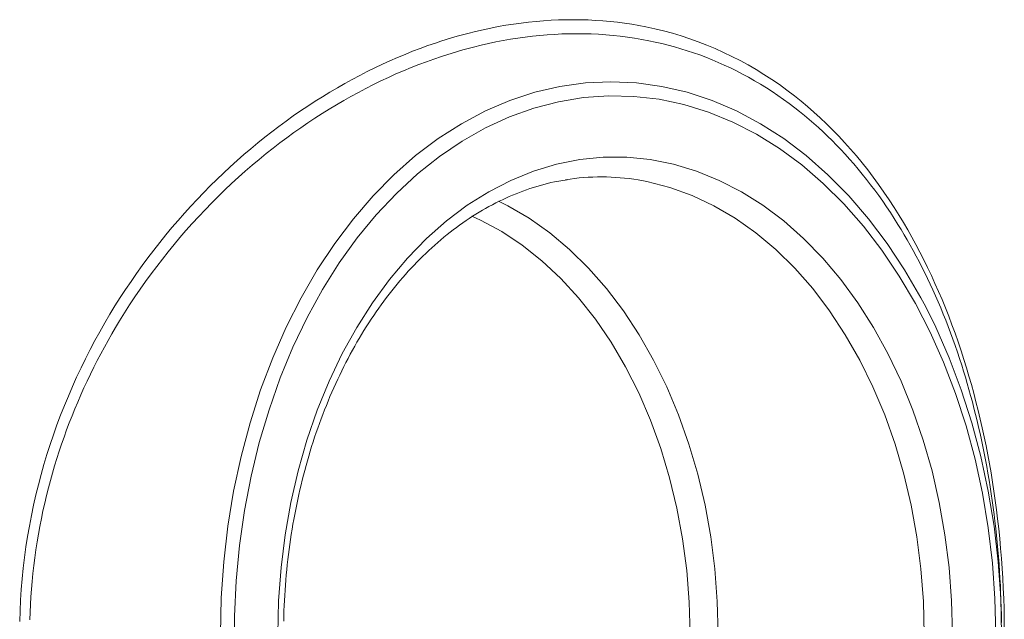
# Model space of a CAD drawing. Extents: x 193 to 943, y 26 to 526.
# Tile 235 of 256: x 413.85 to 417.56, y 123.58 to 125.85. Entities that reach past the tile are written whole.
import ezdxf

# ---------------------------------------------------------------- set-up
doc = ezdxf.new("R2010")
doc.units = 0
doc.layers.get('0').update_dxf_attribs({"lineweight": 25})
doc.layers.add('KG4_HLS_SYA', color=7, linetype='Continuous', lineweight=25)

# ---------------------------------------------------------------- blocks, each defined once
blk = doc.blocks.new('Spline-A069HVPW7N', base_point=(414.8436, 121.8152))
at = {"color": 0, "lineweight": -2}
for p, q in [((415.7863, 125.2141), (415.7732, 125.2098)), ((415.7995, 125.2182), (415.7863, 125.2141)), ((415.8127, 125.2221), (415.7995, 125.2182)), ((415.8259, 125.2258), (415.8127, 125.2221)), ((415.8392, 125.2293), (415.8259, 125.2258)), ((415.8525, 125.2324), (415.8392, 125.2293)), ((415.8658, 125.2352), (415.8525, 125.2324)), ((415.8737, 125.2367), (415.8658, 125.2352)), ((415.8817, 125.2381), (415.8737, 125.2367)), ((415.8897, 125.2394), (415.8817, 125.2381)), ((415.8977, 125.2407), (415.8897, 125.2394)), ((415.9057, 125.2419), (415.8977, 125.2407)), ((415.9136, 125.2431), (415.9057, 125.2419)), ((415.6951, 125.1798), (415.6823, 125.1741)), ((415.708, 125.1853), (415.6951, 125.1798)), ((415.721, 125.1906), (415.708, 125.1853)), ((415.734, 125.1957), (415.721, 125.1906)), ((415.747, 125.2006), (415.734, 125.1957)), ((415.7601, 125.2053), (415.747, 125.2006)), ((415.7732, 125.2098), (415.7601, 125.2053)), ((415.6187, 125.1422), (415.6061, 125.1353)), ((415.6313, 125.149), (415.6187, 125.1422)), ((415.644, 125.1556), (415.6313, 125.149)), ((415.6567, 125.162), (415.644, 125.1556)), ((415.6695, 125.1681), (415.6567, 125.162)), ((415.6823, 125.1741), (415.6695, 125.1681)), ((415.5565, 125.1053), (415.5442, 125.0974)), ((415.5688, 125.1131), (415.5565, 125.1053)), ((415.5812, 125.1207), (415.5688, 125.1131)), ((415.5937, 125.1281), (415.5812, 125.1207)), ((415.6061, 125.1353), (415.5937, 125.1281)), ((415.5078, 125.0723), (415.4958, 125.0635)), ((415.5199, 125.0808), (415.5078, 125.0723)), ((415.532, 125.0892), (415.5199, 125.0808)), ((415.5442, 125.0974), (415.532, 125.0892)), ((415.4603, 125.0361), (415.4486, 125.0266)), ((415.472, 125.0454), (415.4603, 125.0361)), ((415.4839, 125.0545), (415.472, 125.0454)), ((415.4958, 125.0635), (415.4839, 125.0545)), ((415.4139, 124.9969), (415.4025, 124.9866)), ((415.4253, 125.007), (415.4139, 124.9969)), ((415.4369, 125.0169), (415.4253, 125.007)), ((415.4486, 125.0266), (415.4369, 125.0169)), ((415.3687, 124.9547), (415.3577, 124.9437)), ((415.3799, 124.9655), (415.3687, 124.9547)), ((415.3911, 124.9762), (415.3799, 124.9655)), ((415.4025, 124.9866), (415.3911, 124.9762)), ((415.3358, 124.9212), (415.3249, 124.9097)), ((415.3467, 124.9326), (415.3358, 124.9212)), ((415.3577, 124.9437), (415.3467, 124.9326)), ((415.3036, 124.8861), (415.293, 124.8741)), ((415.3142, 124.898), (415.3036, 124.8861)), ((415.3249, 124.9097), (415.3142, 124.898)), ((415.2722, 124.8495), (415.262, 124.837)), ((415.2826, 124.8619), (415.2722, 124.8495)), ((415.293, 124.8741), (415.2826, 124.8619)), ((415.2418, 124.8114), (415.2318, 124.7984)), ((415.2518, 124.8243), (415.2418, 124.8114)), ((415.262, 124.837), (415.2518, 124.8243)), ((415.2122, 124.7718), (415.2025, 124.7583)), ((415.2219, 124.7852), (415.2122, 124.7718)), ((415.2318, 124.7984), (415.2219, 124.7852)), ((415.1835, 124.7309), (415.1742, 124.7169)), ((415.193, 124.7447), (415.1835, 124.7309)), ((415.2025, 124.7583), (415.193, 124.7447)), ((415.1649, 124.7028), (415.1558, 124.6885)), ((415.1742, 124.7169), (415.1649, 124.7028)), ((415.1379, 124.6595), (415.1291, 124.6448)), ((415.1468, 124.6741), (415.1379, 124.6595)), ((415.1558, 124.6885), (415.1468, 124.6741)), ((415.1205, 124.63), (415.1119, 124.615)), ((415.1291, 124.6448), (415.1205, 124.63)), ((415.0952, 124.5846), (415.0869, 124.5692)), ((415.1035, 124.5999), (415.0952, 124.5846)), ((415.1119, 124.615), (415.1035, 124.5999)), ((415.0789, 124.5537), (415.0709, 124.538)), ((415.0869, 124.5692), (415.0789, 124.5537)), ((415.0631, 124.5223), (415.0553, 124.5063)), ((415.0709, 124.538), (415.0631, 124.5223)), ((415.0403, 124.4742), (415.0329, 124.4579)), ((415.0478, 124.4903), (415.0403, 124.4742)), ((415.0553, 124.5063), (415.0478, 124.4903)), ((415.0257, 124.4415), (415.0186, 124.425)), ((415.0329, 124.4579), (415.0257, 124.4415)), ((415.0117, 124.4083), (415.0049, 124.3916)), ((415.0186, 124.425), (415.0117, 124.4083)), ((414.9982, 124.3747), (414.9916, 124.3578)), ((415.0049, 124.3916), (414.9982, 124.3747)), ((414.9789, 124.3235), (414.9727, 124.3063)), ((414.9852, 124.3407), (414.9789, 124.3235)), ((414.9916, 124.3578), (414.9852, 124.3407)), ((414.9667, 124.2889), (414.9608, 124.2714)), ((414.9727, 124.3063), (414.9667, 124.2889)), ((414.955, 124.2539), (414.9494, 124.2362)), ((414.9608, 124.2714), (414.955, 124.2539)), ((414.9439, 124.2185), (414.9386, 124.2006)), ((414.9494, 124.2362), (414.9439, 124.2185)), ((414.9334, 124.1827), (414.9283, 124.1647)), ((414.9386, 124.2006), (414.9334, 124.1827)), ((414.9234, 124.1466), (414.9186, 124.1285)), ((414.9283, 124.1647), (414.9234, 124.1466)), ((414.914, 124.1102), (414.9095, 124.0919)), ((414.9186, 124.1285), (414.914, 124.1102)), ((414.9051, 124.0735), (414.9009, 124.0551)), ((414.9095, 124.0919), (414.9051, 124.0735)), ((414.8969, 124.0365), (414.893, 124.0179)), ((414.9009, 124.0551), (414.8969, 124.0365)), ((414.8892, 123.9993), (414.8856, 123.9806)), ((414.893, 124.0179), (414.8892, 123.9993)), ((414.8821, 123.9618), (414.8788, 123.943)), ((414.8856, 123.9806), (414.8821, 123.9618)), ((414.8756, 123.9241), (414.8725, 123.9052)), ((414.8788, 123.943), (414.8756, 123.9241)), ((414.8697, 123.8862), (414.8669, 123.8671)), ((414.8725, 123.9052), (414.8697, 123.8862)), ((414.8643, 123.8481), (414.8619, 123.829)), ((414.8669, 123.8671), (414.8643, 123.8481)), ((414.8596, 123.8098), (414.8575, 123.7906)), ((414.8619, 123.829), (414.8596, 123.8098)), ((414.8555, 123.7714), (414.8537, 123.7522)), ((414.8575, 123.7906), (414.8555, 123.7714)), ((414.852, 123.7329), (414.8505, 123.7136)), ((414.8537, 123.7522), (414.852, 123.7329)), ((414.8491, 123.6942), (414.8479, 123.6749)), ((414.8505, 123.7136), (414.8491, 123.6942)), ((414.8468, 123.6555), (414.8459, 123.6361)), ((414.8479, 123.6749), (414.8468, 123.6555)), ((414.8451, 123.6167), (414.8445, 123.5973)), ((414.8459, 123.6361), (414.8451, 123.6167)), ((414.8445, 123.5973), (414.844, 123.5779))]:
    blk.add_line(p, q, dxfattribs=at)
blk = doc.blocks.new('Polylinie-A069HWK07N', base_point=(417.2255, 122.2192))
at = {"color": 0, "lineweight": -2}
for p, q in [((417.3044, 124.687), (417.2667, 124.7631)), ((417.3553, 124.5712), (417.3044, 124.687)), ((417.4008, 124.4509), (417.3553, 124.5712)), ((417.4406, 124.3266), (417.4008, 124.4509)), ((417.4746, 124.199), (417.4406, 124.3266)), ((417.5026, 124.0685), (417.4746, 124.199)), ((417.5245, 123.9356), (417.5026, 124.0685)), ((417.5402, 123.801), (417.5245, 123.9356)), ((417.5496, 123.6653), (417.5402, 123.801)), ((417.5528, 123.529), (417.5496, 123.6653))]:
    blk.add_line(p, q, dxfattribs=at)
blk = doc.blocks.new('Kreis-A069HWK47N', base_point=(415.9078, 125.2425))
at = {"color": 0, "lineweight": -2}
blk.add_ellipse((416.0414, 124.388), major_axis=(0.1404, 0.8545), ratio=1, start_param=0, end_param=0.317692, dxfattribs=at)
blk = doc.blocks.new('Spline-A069HZDU7N', base_point=(413.8472, 121.211))
at = {"color": 0, "lineweight": -2}
for p, q in [((415.8531, 125.845), (415.8248, 125.8432)), ((415.8813, 125.8463), (415.8531, 125.845)), ((415.9094, 125.847), (415.8813, 125.8463)), ((415.9374, 125.8473), (415.9094, 125.847)), ((415.9653, 125.847), (415.9374, 125.8473)), ((415.9931, 125.8462), (415.9653, 125.847)), ((416.0208, 125.8448), (415.9931, 125.8462)), ((416.0484, 125.8429), (416.0208, 125.8448)), ((415.5966, 125.8094), (415.5679, 125.8028)), ((415.6253, 125.8155), (415.5966, 125.8094)), ((415.6539, 125.821), (415.6253, 125.8155)), ((415.6824, 125.826), (415.6539, 125.821)), ((415.711, 125.8305), (415.6824, 125.826)), ((415.7395, 125.8345), (415.711, 125.8305)), ((415.768, 125.8379), (415.7395, 125.8345)), ((415.7965, 125.8408), (415.768, 125.8379)), ((415.8248, 125.8432), (415.7965, 125.8408)), ((416.0758, 125.8405), (416.0484, 125.8429)), ((416.103, 125.8375), (416.0758, 125.8405)), ((416.1301, 125.834), (416.103, 125.8375)), ((416.1571, 125.83), (416.1301, 125.834)), ((416.1839, 125.8254), (416.1571, 125.83)), ((416.2105, 125.8203), (416.1839, 125.8254)), ((416.2442, 125.8131), (416.2105, 125.8203)), ((416.2776, 125.8049), (416.2442, 125.8131)), ((415.4573, 125.7724), (415.4368, 125.7659)), ((415.4778, 125.7786), (415.4573, 125.7724)), ((415.4983, 125.7846), (415.4778, 125.7786)), ((415.5187, 125.7903), (415.4983, 125.7846)), ((415.5392, 125.7957), (415.5187, 125.7903)), ((415.5679, 125.8028), (415.5392, 125.7957)), ((416.3108, 125.7959), (416.2776, 125.8049)), ((416.3437, 125.786), (416.3108, 125.7959)), ((416.3763, 125.7753), (416.3437, 125.786)), ((416.4086, 125.7637), (416.3763, 125.7753)), ((415.359, 125.7389), (415.3304, 125.7279)), ((415.3876, 125.7493), (415.359, 125.7389)), ((415.4163, 125.7592), (415.3876, 125.7493)), ((415.4368, 125.7659), (415.4163, 125.7592)), ((416.4407, 125.7513), (416.4086, 125.7637)), ((416.4725, 125.738), (416.4407, 125.7513)), ((416.504, 125.7239), (416.4725, 125.738)), ((415.2733, 125.7045), (415.2448, 125.6921)), ((415.3018, 125.7165), (415.2733, 125.7045)), ((415.3304, 125.7279), (415.3018, 125.7165)), ((416.5351, 125.7089), (416.504, 125.7239)), ((416.5659, 125.6932), (416.5351, 125.7089)), ((415.1877, 125.6655), (415.1593, 125.6515)), ((415.2162, 125.679), (415.1877, 125.6655)), ((415.2448, 125.6921), (415.2162, 125.679)), ((416.5964, 125.6766), (416.5659, 125.6932)), ((416.6265, 125.6592), (416.5964, 125.6766)), ((416.6562, 125.641), (416.6265, 125.6592)), ((415.1026, 125.6219), (415.0745, 125.6064)), ((415.1309, 125.6369), (415.1026, 125.6219)), ((415.1593, 125.6515), (415.1309, 125.6369)), ((416.6855, 125.622), (416.6562, 125.641)), ((416.7145, 125.6022), (416.6855, 125.622)), ((415.0464, 125.5903), (415.0184, 125.5738)), ((415.0745, 125.6064), (415.0464, 125.5903)), ((416.7431, 125.5815), (416.7145, 125.6022)), ((414.9905, 125.5568), (414.9627, 125.5393)), ((415.0184, 125.5738), (414.9905, 125.5568)), ((416.7712, 125.5601), (416.7431, 125.5815)), ((416.7961, 125.5402), (416.7712, 125.5601)), ((414.9351, 125.5213), (414.9076, 125.5028)), ((414.9627, 125.5393), (414.9351, 125.5213)), ((416.8206, 125.5197), (416.7961, 125.5402)), ((416.8447, 125.4986), (416.8206, 125.5197)), ((414.8803, 125.4839), (414.8532, 125.4645)), ((414.9076, 125.5028), (414.8803, 125.4839)), ((416.8686, 125.4769), (416.8447, 125.4986)), ((416.8921, 125.4545), (416.8686, 125.4769)), ((414.8262, 125.4447), (414.7994, 125.4243)), ((414.8532, 125.4645), (414.8262, 125.4447)), ((416.9153, 125.4315), (416.8921, 125.4545)), ((414.7728, 125.4035), (414.7463, 125.3822)), ((414.7994, 125.4243), (414.7728, 125.4035)), ((416.9382, 125.4078), (416.9153, 125.4315)), ((416.9608, 125.3836), (416.9382, 125.4078)), ((414.7463, 125.3822), (414.7201, 125.3604)), ((416.9831, 125.3587), (416.9608, 125.3836)), ((414.694, 125.3382), (414.6682, 125.3154)), ((414.7201, 125.3604), (414.694, 125.3382)), ((417.005, 125.3332), (416.9831, 125.3587)), ((417.0265, 125.3071), (417.005, 125.3332)), ((414.6426, 125.2923), (414.6172, 125.2686)), ((414.6682, 125.3154), (414.6426, 125.2923)), ((417.0477, 125.2804), (417.0265, 125.3071)), ((414.6172, 125.2686), (414.592, 125.2445)), ((417.0685, 125.2532), (417.0477, 125.2804)), ((417.0889, 125.2254), (417.0685, 125.2532)), ((414.567, 125.2199), (414.5422, 125.1947)), ((414.592, 125.2445), (414.567, 125.2199)), ((417.109, 125.197), (417.0889, 125.2254)), ((414.5422, 125.1947), (414.5177, 125.1692)), ((417.1287, 125.168), (417.109, 125.197)), ((414.4934, 125.1432), (414.4694, 125.1167)), ((414.5177, 125.1692), (414.4934, 125.1432)), ((417.148, 125.1385), (417.1287, 125.168)), ((414.4694, 125.1167), (414.4457, 125.0899)), ((417.1669, 125.1083), (417.148, 125.1385)), ((417.183, 125.0816), (417.1669, 125.1083)), ((414.4457, 125.0899), (414.4223, 125.0626)), ((417.1989, 125.0544), (417.183, 125.0816)), ((414.3992, 125.0348), (414.3765, 125.0067)), ((414.4223, 125.0626), (414.3992, 125.0348)), ((417.2145, 125.0268), (417.1989, 125.0544)), ((414.3765, 125.0067), (414.354, 124.9781)), ((417.2298, 124.9988), (417.2145, 125.0268)), ((417.2447, 124.9704), (417.2298, 124.9988)), ((414.354, 124.9781), (414.3319, 124.9491)), ((417.2594, 124.9416), (417.2447, 124.9704)), ((414.3101, 124.9197), (414.2888, 124.89)), ((414.3319, 124.9491), (414.3101, 124.9197)), ((417.2738, 124.9123), (417.2594, 124.9416)), ((414.2888, 124.89), (414.2679, 124.8599)), ((417.2879, 124.8825), (417.2738, 124.9123)), ((417.3017, 124.8524), (417.2879, 124.8825)), ((414.2679, 124.8599), (414.2473, 124.8294)), ((417.3151, 124.8219), (417.3017, 124.8524)), ((414.2473, 124.8294), (414.2271, 124.7985)), ((417.3283, 124.791), (417.3151, 124.8219)), ((414.2073, 124.7672), (414.188, 124.7355)), ((414.2271, 124.7985), (414.2073, 124.7672)), ((417.3411, 124.7597), (417.3283, 124.791)), ((414.188, 124.7355), (414.1686, 124.7028)), ((417.3536, 124.7282), (417.3411, 124.7597)), ((414.1686, 124.7028), (414.1498, 124.6696)), ((417.3657, 124.6962), (417.3536, 124.7282)), ((417.3775, 124.6639), (417.3657, 124.6962)), ((414.1498, 124.6696), (414.1314, 124.6361)), ((417.389, 124.6312), (417.3775, 124.6639)), ((414.1314, 124.6361), (414.1135, 124.6022)), ((417.4001, 124.5981), (417.389, 124.6312)), ((414.1135, 124.6022), (414.0961, 124.5679)), ((417.4109, 124.5647), (417.4001, 124.5981)), ((414.0961, 124.5679), (414.0791, 124.5333)), ((417.4206, 124.5335), (417.4109, 124.5647)), ((414.0791, 124.5333), (414.0627, 124.4982)), ((417.43, 124.5019), (417.4206, 124.5335)), ((414.0627, 124.4982), (414.0467, 124.4628)), ((417.4391, 124.4701), (417.43, 124.5019)), ((417.4479, 124.4379), (417.4391, 124.4701)), ((414.0467, 124.4628), (414.0313, 124.4271)), ((417.4564, 124.4055), (417.4479, 124.4379)), ((414.0313, 124.4271), (414.0164, 124.391)), ((417.4646, 124.3729), (417.4564, 124.4055)), ((414.0164, 124.391), (414.002, 124.3546)), ((417.4724, 124.3399), (417.4646, 124.3729)), ((414.002, 124.3546), (413.9882, 124.3179)), ((417.48, 124.3066), (417.4724, 124.3399)), ((413.9882, 124.3179), (413.9751, 124.281)), ((417.4873, 124.2731), (417.48, 124.3066)), ((413.9751, 124.281), (413.9625, 124.2439)), ((417.4942, 124.2394), (417.4873, 124.2731)), ((413.9625, 124.2439), (413.9505, 124.2065)), ((417.5009, 124.2055), (417.4942, 124.2394)), ((413.9505, 124.2065), (413.9391, 124.1688)), ((417.5072, 124.1714), (417.5009, 124.2055)), ((413.9391, 124.1688), (413.9283, 124.1308)), ((417.5132, 124.1371), (417.5072, 124.1714)), ((417.5188, 124.1027), (417.5132, 124.1371)), ((413.9283, 124.1308), (413.9182, 124.0926)), ((417.5242, 124.068), (417.5188, 124.1027)), ((413.9182, 124.0926), (413.9087, 124.0539)), ((417.5292, 124.0332), (417.5242, 124.068)), ((413.9087, 124.0539), (413.8999, 124.015)), ((417.5338, 123.9982), (417.5292, 124.0332)), ((413.8999, 124.015), (413.8917, 123.9759)), ((417.5381, 123.9631), (417.5338, 123.9982)), ((413.8917, 123.9759), (413.8843, 123.9366)), ((417.5423, 123.9261), (417.5381, 123.9631)), ((413.8843, 123.9366), (413.8774, 123.8972)), ((417.5461, 123.889), (417.5423, 123.9261)), ((413.8774, 123.8972), (413.8713, 123.8576)), ((417.5495, 123.8517), (417.5461, 123.889)), ((413.8713, 123.8576), (413.8659, 123.8177)), ((417.5525, 123.8144), (417.5495, 123.8517)), ((413.8659, 123.8177), (413.8611, 123.7777)), ((417.5552, 123.7769), (417.5525, 123.8144)), ((413.8611, 123.7777), (413.857, 123.7375)), ((417.5574, 123.7393), (417.5552, 123.7769)), ((413.857, 123.7375), (413.8536, 123.6973)), ((417.5594, 123.7015), (417.5574, 123.7393)), ((413.8536, 123.6973), (413.851, 123.657)), ((417.5609, 123.6637), (417.5594, 123.7015)), ((413.851, 123.657), (413.849, 123.6167)), ((417.5621, 123.6258), (417.5609, 123.6637)), ((413.849, 123.6167), (413.8477, 123.5765)), ((417.5628, 123.5878), (417.5621, 123.6258)), ((417.5633, 123.5499), (417.5628, 123.5878))]:
    blk.add_line(p, q, dxfattribs=at)
blk = doc.blocks.new('Spline-A069HZHO7N', base_point=(413.8855, 121.2634))
at = {"color": 0, "lineweight": -2}
for p, q in [((415.6724, 125.7686), (415.7002, 125.7734)), ((415.7002, 125.7734), (415.728, 125.7778)), ((415.728, 125.7778), (415.7557, 125.7817)), ((415.7557, 125.7817), (415.7833, 125.785)), ((415.7833, 125.785), (415.8109, 125.7878)), ((415.8109, 125.7878), (415.8384, 125.7902)), ((415.8384, 125.7902), (415.8658, 125.792)), ((415.8658, 125.792), (415.8931, 125.7934)), ((415.8931, 125.7934), (415.9211, 125.7942)), ((415.9211, 125.7942), (415.9491, 125.7945)), ((415.9491, 125.7945), (415.9769, 125.7942)), ((415.9769, 125.7942), (416.0046, 125.7935)), ((416.0046, 125.7935), (416.0321, 125.7922)), ((416.0321, 125.7922), (416.0596, 125.7903)), ((416.0596, 125.7903), (416.0869, 125.788)), ((416.0869, 125.788), (416.1141, 125.7851)), ((416.1141, 125.7851), (416.1412, 125.7816)), ((416.1412, 125.7816), (416.1681, 125.7776)), ((416.1681, 125.7776), (416.1949, 125.7731)), ((416.1949, 125.7731), (416.2215, 125.7681)), ((415.5003, 125.7276), (415.5205, 125.7334)), ((415.5205, 125.7334), (415.5407, 125.7389)), ((415.5407, 125.7389), (415.5608, 125.7442)), ((415.5608, 125.7442), (415.5888, 125.751)), ((415.5888, 125.751), (415.6167, 125.7574)), ((415.6167, 125.7574), (415.6446, 125.7632)), ((415.6446, 125.7632), (415.6724, 125.7686)), ((416.2215, 125.7681), (416.2461, 125.7629)), ((416.2461, 125.7629), (416.2705, 125.7573)), ((416.2705, 125.7573), (416.2948, 125.7513)), ((416.2948, 125.7513), (416.319, 125.7447)), ((416.319, 125.7447), (416.343, 125.7377)), ((416.343, 125.7377), (416.3669, 125.7303)), ((415.3823, 125.6886), (415.411, 125.6989)), ((415.411, 125.6989), (415.4397, 125.7087)), ((415.4397, 125.7087), (415.4599, 125.7152)), ((415.4599, 125.7152), (415.4801, 125.7215)), ((415.4801, 125.7215), (415.5003, 125.7276)), ((416.3669, 125.7303), (416.3906, 125.7224)), ((416.3906, 125.7224), (416.4141, 125.7141)), ((416.4141, 125.7141), (416.4375, 125.7053)), ((416.4375, 125.7053), (416.4607, 125.696)), ((416.4607, 125.696), (416.4837, 125.6863)), ((415.2963, 125.6547), (415.3249, 125.6665)), ((415.3249, 125.6665), (415.3536, 125.6778)), ((415.3536, 125.6778), (415.3823, 125.6886)), ((416.4837, 125.6863), (416.5066, 125.6762)), ((416.5066, 125.6762), (416.5298, 125.6653)), ((416.5298, 125.6653), (416.5529, 125.654)), ((415.2107, 125.6161), (415.2392, 125.6295)), ((415.2392, 125.6295), (415.2677, 125.6424)), ((415.2677, 125.6424), (415.2963, 125.6547)), ((416.5529, 125.654), (416.5758, 125.6422)), ((416.5758, 125.6422), (416.5985, 125.6299)), ((416.5985, 125.6299), (416.621, 125.6171)), ((415.1257, 125.573), (415.154, 125.5879)), ((415.154, 125.5879), (415.1823, 125.6023)), ((415.1823, 125.6023), (415.2107, 125.6161)), ((416.621, 125.6171), (416.6433, 125.6039)), ((416.6433, 125.6039), (416.6654, 125.5903)), ((416.6654, 125.5903), (416.6873, 125.5761)), ((415.0703, 125.5422), (415.0976, 125.5576)), ((415.0976, 125.5576), (415.1257, 125.573)), ((416.6873, 125.5761), (416.709, 125.5615)), ((416.709, 125.5615), (416.7305, 125.5465)), ((415.016, 125.5099), (415.0431, 125.5263)), ((415.0431, 125.5263), (415.0703, 125.5422)), ((416.7305, 125.5465), (416.7517, 125.531)), ((416.7517, 125.531), (416.7728, 125.515)), ((416.7728, 125.515), (416.7909, 125.5008)), ((414.9354, 125.458), (414.9621, 125.4758)), ((414.9621, 125.4758), (414.989, 125.4931)), ((414.989, 125.4931), (415.016, 125.5099)), ((416.7909, 125.5008), (416.8089, 125.4862)), ((416.8089, 125.4862), (416.8267, 125.4712)), ((414.8823, 125.4211), (414.9088, 125.4398)), ((414.9088, 125.4398), (414.9354, 125.458)), ((416.8267, 125.4712), (416.8443, 125.4559)), ((416.8443, 125.4559), (416.8618, 125.4403)), ((416.8618, 125.4403), (416.8791, 125.4243)), ((414.8298, 125.3824), (414.856, 125.402)), ((414.856, 125.402), (414.8823, 125.4211)), ((416.8791, 125.4243), (416.8962, 125.408)), ((416.8962, 125.408), (416.9131, 125.3914)), ((414.7779, 125.3418), (414.8038, 125.3623)), ((414.8038, 125.3623), (414.8298, 125.3824)), ((416.9131, 125.3914), (416.9298, 125.3744)), ((416.9298, 125.3744), (416.9464, 125.3571)), ((414.7514, 125.3202), (414.7779, 125.3418)), ((416.9464, 125.3571), (416.9628, 125.3395)), ((416.9628, 125.3395), (416.979, 125.3215)), ((414.6991, 125.2755), (414.7252, 125.2981)), ((414.7252, 125.2981), (414.7514, 125.3202)), ((416.979, 125.3215), (416.9953, 125.3028)), ((416.9953, 125.3028), (417.0115, 125.2837)), ((414.6476, 125.2289), (414.6732, 125.2525)), ((414.6732, 125.2525), (414.6991, 125.2755)), ((417.0115, 125.2837), (417.0275, 125.2643)), ((417.0275, 125.2643), (417.0432, 125.2446)), ((414.6222, 125.205), (414.6476, 125.2289)), ((417.0432, 125.2446), (417.0588, 125.2245)), ((417.0588, 125.2245), (417.0742, 125.2041)), ((414.5722, 125.1556), (414.5971, 125.1805)), ((414.5971, 125.1805), (414.6222, 125.205)), ((417.0742, 125.2041), (417.0893, 125.1834)), ((417.0893, 125.1834), (417.1043, 125.1623)), ((414.5475, 125.1303), (414.5722, 125.1556)), ((417.1043, 125.1623), (417.119, 125.1409)), ((417.119, 125.1409), (417.1336, 125.1192)), ((414.4991, 125.0782), (414.5232, 125.1045)), ((414.5232, 125.1045), (414.5475, 125.1303)), ((417.1336, 125.1192), (417.1479, 125.0971)), ((414.4753, 125.0515), (414.4991, 125.0782)), ((417.1479, 125.0971), (417.162, 125.0747)), ((417.162, 125.0747), (417.1738, 125.0554)), ((414.4526, 125.0253), (414.4753, 125.0515)), ((417.1738, 125.0554), (417.1855, 125.0358)), ((417.1855, 125.0358), (417.197, 125.016)), ((414.4081, 124.9716), (414.4302, 124.9986)), ((414.4302, 124.9986), (414.4526, 125.0253)), ((417.197, 125.016), (417.2084, 124.996)), ((417.2084, 124.996), (417.2196, 124.9758)), ((414.3863, 124.9441), (414.4081, 124.9716)), ((417.2196, 124.9758), (417.2306, 124.9553)), ((417.2306, 124.9553), (417.2415, 124.9346)), ((414.3437, 124.888), (414.3649, 124.9163)), ((414.3649, 124.9163), (414.3863, 124.9441)), ((417.2415, 124.9346), (417.2522, 124.9137)), ((414.3229, 124.8594), (414.3437, 124.888)), ((417.2522, 124.9137), (417.2628, 124.8925)), ((417.2628, 124.8925), (417.2732, 124.8712)), ((414.3025, 124.8304), (414.3229, 124.8594)), ((417.2732, 124.8712), (417.2834, 124.8496)), ((417.2834, 124.8496), (417.2934, 124.8278)), ((414.2824, 124.801), (414.3025, 124.8304)), ((417.2934, 124.8278), (417.3035, 124.8053)), ((417.3035, 124.8053), (417.3134, 124.7825)), ((414.2433, 124.741), (414.2627, 124.7712)), ((414.2627, 124.7712), (414.2824, 124.801)), ((417.3134, 124.7825), (417.3232, 124.7596)), ((414.2244, 124.7104), (414.2433, 124.741)), ((417.3232, 124.7596), (417.3327, 124.7364)), ((417.3327, 124.7364), (417.3421, 124.713)), ((414.2098, 124.6861), (414.2244, 124.7104)), ((417.3421, 124.713), (417.3512, 124.6894)), ((414.1813, 124.6368), (414.1954, 124.6616)), ((414.1954, 124.6616), (414.2098, 124.6861)), ((417.3512, 124.6894), (417.3602, 124.6656)), ((417.3602, 124.6656), (417.3691, 124.6416)), ((414.1674, 124.6119), (414.1813, 124.6368)), ((417.3691, 124.6416), (417.3777, 124.6174)), ((414.1405, 124.5613), (414.1538, 124.5867)), ((414.1538, 124.5867), (414.1674, 124.6119)), ((417.3777, 124.6174), (417.3861, 124.5929)), ((417.3861, 124.5929), (417.3943, 124.5683)), ((414.1275, 124.5356), (414.1405, 124.5613)), ((417.3943, 124.5683), (417.4024, 124.5434)), ((414.1023, 124.4838), (414.1147, 124.5098)), ((414.1147, 124.5098), (414.1275, 124.5356)), ((417.4024, 124.5434), (417.4095, 124.5208)), ((417.4095, 124.5208), (417.4165, 124.498)), ((414.0901, 124.4575), (414.1023, 124.4838)), ((417.4165, 124.498), (417.4232, 124.475)), ((417.4232, 124.475), (417.4299, 124.4519)), ((414.0783, 124.4311), (414.0901, 124.4575)), ((417.4299, 124.4519), (417.4363, 124.4287)), ((414.0558, 124.3784), (414.0667, 124.4045)), ((414.0667, 124.4045), (414.0783, 124.4311)), ((417.4363, 124.4287), (417.4426, 124.4052)), ((417.4426, 124.4052), (417.4488, 124.3817)), ((414.0452, 124.3522), (414.0558, 124.3784)), ((417.4488, 124.3817), (417.4548, 124.358)), ((414.0248, 124.2992), (414.0348, 124.3258)), ((414.0348, 124.3258), (414.0452, 124.3522)), ((417.4548, 124.358), (417.4606, 124.3341)), ((417.4606, 124.3341), (417.4662, 124.3102)), ((414.0151, 124.2725), (414.0248, 124.2992)), ((417.4662, 124.3102), (417.4717, 124.286)), ((417.4717, 124.286), (417.477, 124.2618)), ((414.0057, 124.2456), (414.0151, 124.2725)), ((417.477, 124.2618), (417.4822, 124.2368)), ((413.9879, 124.1914), (413.9967, 124.2186)), ((413.9967, 124.2186), (414.0057, 124.2456)), ((417.4822, 124.2368), (417.4873, 124.2117)), ((417.4873, 124.2117), (417.4922, 124.1865)), ((413.9795, 124.164), (413.9879, 124.1914)), ((417.4922, 124.1865), (417.4969, 124.1611)), ((413.9637, 124.109), (413.9715, 124.1366)), ((413.9715, 124.1366), (413.9795, 124.164)), ((417.4969, 124.1611), (417.5014, 124.1357)), ((417.5014, 124.1357), (417.5057, 124.1101)), ((413.9563, 124.0812), (413.9637, 124.109)), ((417.5057, 124.1101), (417.5099, 124.0844)), ((413.9491, 124.0523), (413.9563, 124.0812)), ((417.5099, 124.0844), (417.5139, 124.0586)), ((413.9421, 124.0232), (413.9491, 124.0523)), ((417.5139, 124.0586), (417.5176, 124.0327)), ((417.5176, 124.0327), (417.5212, 124.0066)), ((413.9295, 123.9648), (413.9356, 123.9941)), ((413.9356, 123.9941), (413.9421, 124.0232)), ((417.5212, 124.0066), (417.5246, 123.9805)), ((413.9237, 123.9354), (413.9295, 123.9648)), ((417.5246, 123.9805), (417.5278, 123.9544)), ((417.5278, 123.9544), (417.5309, 123.9276)), ((413.9183, 123.9059), (413.9237, 123.9354)), ((417.5309, 123.9276), (417.5338, 123.9008)), ((413.9088, 123.8466), (413.9134, 123.8763)), ((413.9134, 123.8763), (413.9183, 123.9059)), ((417.5338, 123.9008), (417.5364, 123.8739)), ((413.9046, 123.8168), (413.9088, 123.8466)), ((417.5364, 123.8739), (417.5389, 123.8469)), ((417.5389, 123.8469), (417.5412, 123.8199)), ((413.9008, 123.787), (413.9046, 123.8168)), ((417.5412, 123.8199), (417.5433, 123.7928)), ((413.8975, 123.7571), (413.9008, 123.787)), ((417.5433, 123.7928), (417.5451, 123.7656)), ((417.5451, 123.7656), (417.5468, 123.7384)), ((413.8921, 123.6982), (413.8945, 123.7271)), ((413.8945, 123.7271), (413.8975, 123.7571)), ((417.5468, 123.7384), (417.5483, 123.7111)), ((413.89, 123.6692), (413.8921, 123.6982)), ((417.5483, 123.7111), (417.5495, 123.6838)), ((413.8883, 123.6402), (413.89, 123.6692)), ((417.5495, 123.6838), (417.5506, 123.6565)), ((417.5506, 123.6565), (417.5514, 123.6292)), ((413.8871, 123.6111), (413.8883, 123.6402)), ((417.5514, 123.6292), (417.5521, 123.6009)), ((413.8862, 123.582), (413.8871, 123.6111)), ((417.5521, 123.6009), (417.5525, 123.5726))]:
    blk.add_line(p, q, dxfattribs=at)
blk = doc.blocks.new('Polylinie-A069HZHS7N', base_point=(414.6049, 123.529))
at = {"color": 0, "lineweight": -2}
for p, q in [((415.8865, 125.5956), (415.7913, 125.5734)), ((415.9825, 125.609), (415.8865, 125.5956)), ((416.0789, 125.6134), (415.9825, 125.609)), ((416.1753, 125.609), (416.0789, 125.6134)), ((416.2712, 125.5956), (416.1753, 125.609)), ((416.3664, 125.5734), (416.2712, 125.5956)), ((415.7913, 125.5734), (415.6974, 125.5424)), ((416.4603, 125.5424), (416.3664, 125.5734)), ((415.6974, 125.5424), (415.6051, 125.5028)), ((416.5526, 125.5028), (416.4603, 125.5424)), ((415.6051, 125.5028), (415.5148, 125.4548)), ((416.6429, 125.4548), (416.5526, 125.5028)), ((415.5148, 125.4548), (415.4269, 125.3985)), ((416.7308, 125.3985), (416.6429, 125.4548)), ((415.4269, 125.3985), (415.3419, 125.3342)), ((416.8158, 125.3342), (416.7308, 125.3985)), ((415.3419, 125.3342), (415.26, 125.2621)), ((416.8977, 125.2621), (416.8158, 125.3342)), ((415.26, 125.2621), (415.1816, 125.1827)), ((416.9761, 125.1827), (416.8977, 125.2621)), ((415.1816, 125.1827), (415.107, 125.0961)), ((417.0507, 125.0961), (416.9761, 125.1827)), ((415.107, 125.0961), (415.0366, 125.0029)), ((417.1211, 125.0029), (417.0507, 125.0961)), ((415.0366, 125.0029), (414.9707, 124.9033)), ((417.187, 124.9033), (417.1211, 125.0029)), ((414.9707, 124.9033), (414.9095, 124.7979)), ((417.2482, 124.7979), (417.187, 124.9033)), ((414.9095, 124.7979), (414.8533, 124.687)), ((417.2667, 124.7631), (417.2482, 124.7979)), ((414.8533, 124.687), (414.8024, 124.5712)), ((414.8024, 124.5712), (414.7569, 124.4509)), ((414.7569, 124.4509), (414.7171, 124.3266)), ((414.7171, 124.3266), (414.6831, 124.199)), ((414.6831, 124.199), (414.6551, 124.0685)), ((414.6551, 124.0685), (414.6332, 123.9356)), ((414.6332, 123.9356), (414.6175, 123.801)), ((414.6175, 123.801), (414.6081, 123.6653)), ((414.6081, 123.6653), (414.6049, 123.529))]:
    blk.add_line(p, q, dxfattribs=at)
blk = doc.blocks.new('Polylinie-A069HZHU7N', base_point=(414.6587, 121.4978))
at = {"color": 0, "lineweight": -2}
for p, q in [((415.8814, 125.5379), (415.9758, 125.5535)), ((415.9758, 125.5535), (416.0706, 125.5601)), ((416.0706, 125.5601), (416.1656, 125.5579)), ((416.1656, 125.5579), (416.2603, 125.5468)), ((415.6959, 125.4807), (415.788, 125.5136)), ((415.788, 125.5136), (415.8814, 125.5379)), ((416.2603, 125.5468), (416.3542, 125.5269)), ((416.3542, 125.5269), (416.447, 125.4982)), ((415.6056, 125.4392), (415.6959, 125.4807)), ((416.447, 125.4982), (416.5383, 125.461)), ((415.5174, 125.3893), (415.6056, 125.4392)), ((416.5383, 125.461), (416.6276, 125.4153)), ((416.6276, 125.4153), (416.7146, 125.3613)), ((415.4317, 125.3313), (415.5174, 125.3893)), ((415.3489, 125.2654), (415.4317, 125.3313)), ((416.7146, 125.3613), (416.7988, 125.2993)), ((416.7988, 125.2993), (416.88, 125.2296)), ((415.2694, 125.1919), (415.3489, 125.2654)), ((416.88, 125.2296), (416.9578, 125.1525)), ((415.1935, 125.1112), (415.2694, 125.1919)), ((416.9578, 125.1525), (417.0318, 125.0682)), ((415.1215, 125.0235), (415.1935, 125.1112)), ((417.0318, 125.0682), (417.1017, 124.9772)), ((415.0538, 124.9293), (415.1215, 125.0235)), ((417.1017, 124.9772), (417.1671, 124.8799)), ((414.9906, 124.829), (415.0538, 124.9293)), ((417.1671, 124.8799), (417.2279, 124.7767)), ((414.9323, 124.723), (414.9906, 124.829)), ((417.2279, 124.7767), (417.2838, 124.668)), ((414.879, 124.6118), (414.9323, 124.723)), ((417.2838, 124.668), (417.3344, 124.5544)), ((414.8311, 124.4958), (414.879, 124.6118)), ((417.3344, 124.5544), (417.3796, 124.4362)), ((414.7886, 124.3756), (414.8311, 124.4958)), ((417.3796, 124.4362), (417.4192, 124.3141)), ((414.7519, 124.2517), (414.7886, 124.3756)), ((417.4192, 124.3141), (417.453, 124.1886)), ((414.7211, 124.1247), (414.7519, 124.2517)), ((417.453, 124.1886), (417.4808, 124.0601)), ((414.6963, 123.995), (414.7211, 124.1247)), ((417.4808, 124.0601), (417.5026, 123.9294)), ((414.6775, 123.8633), (414.6963, 123.995)), ((417.5026, 123.9294), (417.5183, 123.7969)), ((414.665, 123.7302), (414.6775, 123.8633)), ((417.5183, 123.7969), (417.5277, 123.6632)), ((414.6587, 123.5961), (414.665, 123.7302)), ((417.5277, 123.6632), (417.5308, 123.529)), ((414.6587, 123.4618), (414.6587, 123.5961))]:
    blk.add_line(p, q, dxfattribs=at)
blk = doc.blocks.new('Polylinie-A069HZHW7N', base_point=(414.8216, 121.7301))
at = {"color": 0, "lineweight": -2}
for p, q in [((416.05, 125.3279), (415.9613, 125.3191)), ((416.1388, 125.3279), (416.05, 125.3279)), ((416.2274, 125.3191), (416.1388, 125.3279)), ((415.8734, 125.3016), (415.7865, 125.2755)), ((415.9613, 125.3191), (415.8734, 125.3016)), ((416.3154, 125.3016), (416.2274, 125.3191)), ((416.4023, 125.2755), (416.3154, 125.3016)), ((415.7865, 125.2755), (415.7011, 125.2409)), ((416.4877, 125.2409), (416.4023, 125.2755)), ((415.7011, 125.2409), (415.6176, 125.1979)), ((416.5712, 125.1979), (416.4877, 125.2409)), ((415.6176, 125.1979), (415.5364, 125.1468)), ((416.6523, 125.1468), (416.5712, 125.1979)), ((415.5364, 125.1468), (415.458, 125.0878)), ((416.7308, 125.0878), (416.6523, 125.1468)), ((415.458, 125.0878), (415.3826, 125.0212)), ((416.8061, 125.0212), (416.7308, 125.0878)), ((415.3826, 125.0212), (415.3108, 124.9474)), ((416.878, 124.9474), (416.8061, 125.0212)), ((415.3108, 124.9474), (415.2427, 124.8666)), ((416.946, 124.8666), (416.878, 124.9474)), ((415.2427, 124.8666), (415.1788, 124.7793)), ((417.01, 124.7793), (416.946, 124.8666)), ((415.1788, 124.7793), (415.1194, 124.686)), ((417.0694, 124.686), (417.01, 124.7793)), ((415.1194, 124.686), (415.0647, 124.587)), ((417.1241, 124.587), (417.0694, 124.686)), ((415.0647, 124.587), (415.015, 124.4828)), ((417.1738, 124.4828), (417.1241, 124.587)), ((415.015, 124.4828), (414.9706, 124.374)), ((417.2182, 124.374), (417.1738, 124.4828)), ((414.9706, 124.374), (414.9316, 124.2611)), ((417.2571, 124.2611), (417.2182, 124.374)), ((414.9316, 124.2611), (414.8984, 124.1446)), ((417.2904, 124.1446), (417.2571, 124.2611)), ((414.8984, 124.1446), (414.8709, 124.0251)), ((417.3179, 124.0251), (417.2904, 124.1446)), ((414.8709, 124.0251), (414.8494, 123.9032)), ((417.3394, 123.9032), (417.3179, 124.0251)), ((414.8494, 123.9032), (414.834, 123.7795)), ((417.3548, 123.7795), (417.3394, 123.9032)), ((414.834, 123.7795), (414.8247, 123.6545)), ((417.3641, 123.6545), (417.3548, 123.7795)), ((414.8247, 123.6545), (414.8216, 123.529)), ((417.3672, 123.529), (417.3641, 123.6545))]:
    blk.add_line(p, q, dxfattribs=at)
blk = doc.blocks.new('Polylinie-A069HZIQ7N', base_point=(416.1818, 123.529))
at = {"color": 0, "lineweight": -2}
for p, q in [((416.1818, 125.2425), (416.2149, 125.2364)), ((416.2149, 125.2364), (416.3006, 125.2145)), ((416.3006, 125.2145), (416.385, 125.1841)), ((416.385, 125.1841), (416.4676, 125.1452)), ((416.4676, 125.1452), (416.5481, 125.0981)), ((416.5481, 125.0981), (416.6259, 125.043)), ((416.6259, 125.043), (416.7008, 124.9801)), ((416.7008, 124.9801), (416.7723, 124.9099)), ((416.7723, 124.9099), (416.8401, 124.8326)), ((416.8401, 124.8326), (416.9039, 124.7487)), ((416.9039, 124.7487), (416.9632, 124.6586)), ((416.9632, 124.6586), (417.0178, 124.5627)), ((417.0178, 124.5627), (417.0675, 124.4616)), ((417.0675, 124.4616), (417.1119, 124.3557)), ((417.1119, 124.3557), (417.1509, 124.2455)), ((417.1509, 124.2455), (417.1842, 124.1318)), ((417.1842, 124.1318), (417.2117, 124.0149)), ((417.2117, 124.0149), (417.2332, 123.8956)), ((417.2332, 123.8956), (417.2487, 123.7745)), ((417.2487, 123.7745), (417.258, 123.652)), ((417.258, 123.652), (417.2611, 123.529))]:
    blk.add_line(p, q, dxfattribs=at)
blk = doc.blocks.new('Polylinie-A069HZJ27N', base_point=(415.6545, 121.895))
at = {"color": 0, "lineweight": -2}
for p, q in [((415.6898, 125.1452), (415.655, 125.1627)), ((415.7702, 125.0981), (415.6898, 125.1452)), ((415.8481, 125.043), (415.7702, 125.0981)), ((415.923, 124.9801), (415.8481, 125.043)), ((415.9945, 124.9099), (415.923, 124.9801)), ((416.0623, 124.8326), (415.9945, 124.9099)), ((416.126, 124.7487), (416.0623, 124.8326)), ((416.1854, 124.6586), (416.126, 124.7487)), ((416.24, 124.5627), (416.1854, 124.6586)), ((416.2897, 124.4616), (416.24, 124.5627)), ((416.3341, 124.3557), (416.2897, 124.4616)), ((416.3731, 124.2455), (416.3341, 124.3557)), ((416.4064, 124.1318), (416.3731, 124.2455)), ((416.4339, 124.0149), (416.4064, 124.1318)), ((416.4554, 123.8956), (416.4339, 124.0149)), ((416.4709, 123.7745), (416.4554, 123.8956)), ((416.4802, 123.652), (416.4709, 123.7745)), ((416.4833, 123.529), (416.4802, 123.652))]:
    blk.add_line(p, q, dxfattribs=at)
blk = doc.blocks.new('Polylinie-A069HZJQ7N', base_point=(415.5536, 121.9519))
at = {"color": 0, "lineweight": -2}
for p, q in [((415.5542, 125.1057), (415.5872, 125.0906)), ((415.5872, 125.0906), (415.6668, 125.0475)), ((415.6668, 125.0475), (415.744, 124.9964)), ((415.744, 124.9964), (415.8183, 124.9374)), ((415.8183, 124.9374), (415.8894, 124.8709)), ((415.8894, 124.8709), (415.9568, 124.7972)), ((415.9568, 124.7972), (416.0203, 124.7168)), ((416.0203, 124.7168), (416.0794, 124.63)), ((416.0794, 124.63), (416.134, 124.5374)), ((416.134, 124.5374), (416.1835, 124.4394)), ((416.1835, 124.4394), (416.2279, 124.3365)), ((416.2279, 124.3365), (416.2669, 124.2293)), ((416.2669, 124.2293), (416.3002, 124.1184)), ((416.3002, 124.1184), (416.3278, 124.0043)), ((416.3278, 124.0043), (416.3493, 123.8877)), ((416.3493, 123.8877), (416.3648, 123.7692)), ((416.3648, 123.7692), (416.3741, 123.6494)), ((416.3741, 123.6494), (416.3772, 123.529))]:
    blk.add_line(p, q, dxfattribs=at)

msp = doc.modelspace()

# ---------------------------------------------------------------- block references
at = {"layer": 'KG4_HLS_SYA', "color": 8, "linetype": 'Continuous', "lineweight": 9, "ltscale": 0.13, "true_color": 0x808080}
for name, p in [('Spline-A069HZDU7N', (413.8472, 121.211)), ('Spline-A069HZHO7N', (413.8855, 121.2634)), ('Polylinie-A069HZHS7N', (414.6049, 123.529)), ('Polylinie-A069HZHU7N', (414.6587, 121.4978)), ('Polylinie-A069HZHW7N', (414.8216, 121.7301)), ('Polylinie-A069HZJ27N', (415.6545, 121.895)), ('Polylinie-A069HZJQ7N', (415.5536, 121.9519)), ('Polylinie-A069HWK07N', (417.2255, 122.2192))]:
    msp.add_blockref(name, p, dxfattribs=at)
at = {"layer": 'KG4_HLS_SYA', "color": 7, "linetype": 'Continuous', "lineweight": 9, "ltscale": 0.13}
for name, p in [('Kreis-A069HWK47N', (415.9078, 125.2425)), ('Spline-A069HVPW7N', (414.8436, 121.8152)), ('Polylinie-A069HZIQ7N', (416.1818, 123.529))]:
    msp.add_blockref(name, p, dxfattribs=at)

doc.saveas('drawing.dxf')
